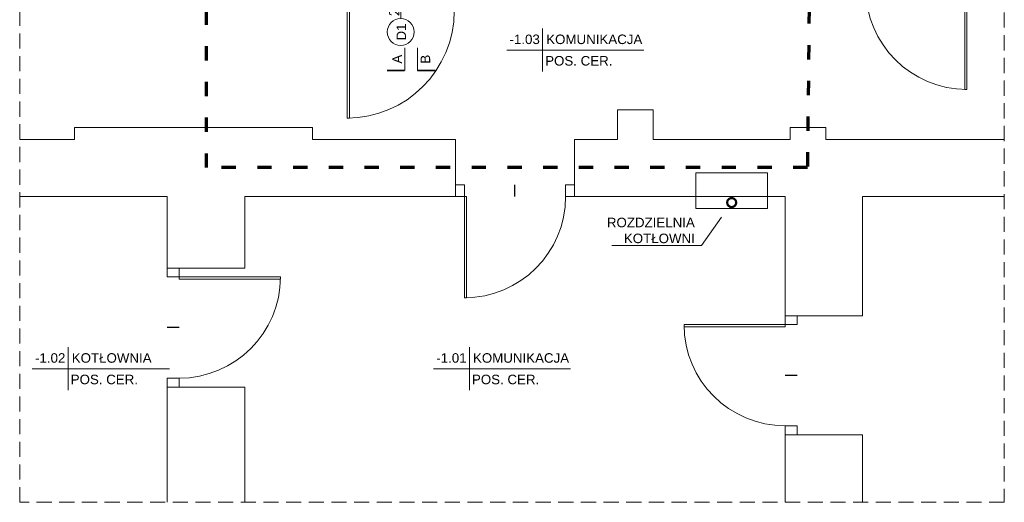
# Model space of a CAD drawing. Header units: millimetres. Extents: x 19422 to 119122, y -6876 to 97602.
# Tile 18 of 35: x 74115 to 82385, y -1054 to 2999. Entities that reach past the tile are written whole.
import ezdxf
from ezdxf import colors
from ezdxf.entities.mleader import LeaderData, LeaderLine
from ezdxf.enums import TextEntityAlignment as Align
from ezdxf.math import Vec2, Vec3

# ---------------------------------------------------------------- set-up
doc = ezdxf.new("R2010")
doc.units = ezdxf.units.MM
doc.linetypes.add('PT_IS_01_RZUT PIWNICY$0$DASHED', pattern=[19.05, 12.7, -6.35])
doc.linetypes.add('PT_IS_01_RZUT PIWNICY$0$ISO03W100', pattern=[30, 12, -18])
for name, color, linetype, lineweight, true_color in [('PT_IS_01_RZUT PIWNICY$0$0_ZAKRES_OPRACOWANIA', 7, 'PT_IS_01_RZUT PIWNICY$0$DASHED', 35, 0x01bfff), ('PT_IS_01_RZUT PIWNICY$0$IE_SYMBOLE', 7, 'Continuous', 13, 0xfe0000), ('PT_IS_01_RZUT PIWNICY$0$INW_DRZWI', 7, 'Continuous', 13, 0x838383), ('PT_IS_01_RZUT PIWNICY$0$INW_OPIS', 7, 'Continuous', 13, 0x838383), ('PT_IS_01_RZUT PIWNICY$0$INW_OPIS_TABELKI POMIESZCZEŃ', 7, 'Continuous', 5, 0x838383), ('PT_IS_01_RZUT PIWNICY$0$INW_ŚCIANY KONSTRUKCYJNE', 7, 'Continuous', 20, 0x838383), ('PT_IS_01_RZUT PIWNICY$0$PPOŻ_OPIS', 7, 'Continuous', 15, 0xcc0403)]:
    doc.layers.add(name, color=color, linetype=linetype, lineweight=lineweight, true_color=true_color)
for name, color, linetype, lineweight in [('PT_IS_01_RZUT PIWNICY$0$A_DRZWI', 3, 'Continuous', 13), ('PT_IS_01_RZUT PIWNICY$0$A_NIEWIDOCZNE', 166, 'PT_IS_01_RZUT PIWNICY$0$DASHED', 5), ('PT_IS_01_RZUT PIWNICY$0$A_OPIS_STOLARKA_DRZWIOWA', 241, 'Continuous', 13), ('S_WODA', 160, 'Continuous', 40)]:
    doc.layers.add(name, color=color, linetype=linetype, lineweight=lineweight)
doc.styles.add('PT_IS_01_RZUT PIWNICY$0$100 ARIAL', font='arial.ttf', dxfattribs={"height": 16})
doc.styles.add('PT_IS_01_RZUT PIWNICY$0$100 ROMANS', font='ROMANS.shx', dxfattribs={"width": 0.7, "height": 16})
doc.styles.add('PT_IS_01_RZUT PIWNICY$0$ARIAL', font='arial.ttf')

# ---------------------------------------------------------------- blocks, each defined once
blk = doc.blocks.new('*U233')
for points in [[(-85, 0), (-83.11, 0), (-83.11, 85), (-85, 85)], [(-85, 0), (-92.5, 0), (-92.5, -10), (-85, -10)], [(7.5, 0), (0, 0), (0, -10), (7.5, -10)]]:
    blk.add_lwpolyline(points, close=True)
blk.add_arc((-85, 0), 85, 0, 90)
at = {"layer": 'Defpoints'}
blk.add_lwpolyline([(-42.5, 0), (-42.5, -10)], dxfattribs=at)
blk = doc.blocks.new('*U234')
for points in [[(0, 0), (-1.89, 0), (-1.89, 85), (0, 85)], [(-85, 0), (-92.5, 0), (-92.5, -10), (-85, -10)], [(7.5, 0), (0, 0), (0, -10), (7.5, -10)]]:
    blk.add_lwpolyline(points, close=True)
blk.add_arc((0, 0), 85, 90, 180)
at = {"layer": 'Defpoints'}
blk.add_lwpolyline([(-42.5, 0), (-42.5, -10)], dxfattribs=at)
blk = doc.blocks.new('*U235')
for points in [[(-85, 0), (-83.11, 0), (-83.11, 85), (-85, 85)], [(-85, 0), (-92.5, 0), (-92.5, -10), (-85, -10)], [(7.5, 0), (0, 0), (0, -10), (7.5, -10)]]:
    blk.add_lwpolyline(points, close=True)
blk.add_arc((-85, 0), 85, 0, 90)
at = {"layer": 'Defpoints'}
blk.add_lwpolyline([(-42.5, 0), (-42.5, -10)], dxfattribs=at)
blk = doc.blocks.new('*U236')
for points in [[(0, 0), (-1.89, 0), (-1.89, 85), (0, 85)], [(-85, 0), (-92.5, 0), (-92.5, -10), (-85, -10)], [(7.5, 0), (0, 0), (0, -10), (7.5, -10)]]:
    blk.add_lwpolyline(points, close=True)
blk.add_arc((0, 0), 85, 90, 180)
at = {"layer": 'Defpoints'}
blk.add_lwpolyline([(-42.5, 0), (-42.5, -10)], dxfattribs=at)
blk = doc.blocks.new('PT_IS_01_RZUT PIWNICY$0$_DotSmall')
at = {"color": 0, "linetype": 'ByBlock', "const_width": 0.5}
blk.add_lwpolyline([(-0.0625, 0, 1), (0.0625, 0, 1)], format="xyb", close=True, dxfattribs=at)
blk = doc.blocks.new('*U247')
at = {"linetype": 'Continuous', "lineweight": 0}
for p, q in [((0, 36.1), (0, -36.1)), ((-60.2, 0), (170.2, 0))]:
    blk.add_line(p, q, dxfattribs=at)
at = {"style": 'PT_IS_01_RZUT PIWNICY$0$100 ARIAL'}
for tag, height, flags, p in [('KONDYGNACJA', 8, 13, (144.1, 129.7)), ('INNE', 8, 13, (144.1, 118)), ('NR', 16, 12, (-30.1, 10))]:
    blk.add_attdef(tag, text='', height=height, dxfattribs=dict(at, flags=flags)).set_placement(p, align=Align.CENTER)
at = {"style": 'PT_IS_01_RZUT PIWNICY$0$100 ARIAL', "flags": 12}
for tag, p in [('NAZW', (6.1, 10)), ('POS_001', (4.4, -26.1))]:
    blk.add_attdef(tag, p, '', height=16, dxfattribs=at)
at = {"color": 5, "style": 'PT_IS_01_RZUT PIWNICY$0$100 ARIAL', "flags": 12}
blk.add_attdef('DO_OBLICZEN', text='', height=16, dxfattribs=at).set_placement((-30.1, -25.8), align=Align.CENTER)
blk = doc.blocks.new('*U246')
at = {"linetype": 'Continuous', "lineweight": 0}
for p, q in [((0, 36.1), (0, -36.1)), ((-60.2, 0), (170.2, 0))]:
    blk.add_line(p, q, dxfattribs=at)
at = {"style": 'PT_IS_01_RZUT PIWNICY$0$100 ARIAL'}
for tag, height, flags, p in [('KONDYGNACJA', 8, 13, (144.1, 129.7)), ('INNE', 8, 13, (144.1, 118)), ('NR', 16, 12, (-30.1, 10))]:
    blk.add_attdef(tag, text='', height=height, dxfattribs=dict(at, flags=flags)).set_placement(p, align=Align.CENTER)
at = {"style": 'PT_IS_01_RZUT PIWNICY$0$100 ARIAL', "flags": 12}
for tag, p in [('NAZW', (6.1, 10)), ('POS_001', (4.4, -26.1))]:
    blk.add_attdef(tag, p, '', height=16, dxfattribs=at)
at = {"color": 5, "style": 'PT_IS_01_RZUT PIWNICY$0$100 ARIAL', "flags": 12}
blk.add_attdef('DO_OBLICZEN', text='', height=16, dxfattribs=at).set_placement((-30.1, -25.8), align=Align.CENTER)
blk = doc.blocks.new('*U248')
at = {"linetype": 'Continuous', "lineweight": 0}
for p, q in [((0, 36.1), (0, -36.1)), ((-60.2, 0), (170.2, 0))]:
    blk.add_line(p, q, dxfattribs=at)
at = {"style": 'PT_IS_01_RZUT PIWNICY$0$100 ARIAL'}
for tag, height, flags, p in [('KONDYGNACJA', 8, 13, (144.1, 129.7)), ('INNE', 8, 13, (144.1, 118)), ('NR', 16, 12, (-30.1, 10))]:
    blk.add_attdef(tag, text='', height=height, dxfattribs=dict(at, flags=flags)).set_placement(p, align=Align.CENTER)
at = {"style": 'PT_IS_01_RZUT PIWNICY$0$100 ARIAL', "flags": 12}
for tag, p in [('NAZW', (6.1, 10)), ('POS_001', (4.4, -26.1))]:
    blk.add_attdef(tag, p, '', height=16, dxfattribs=at)
at = {"color": 5, "style": 'PT_IS_01_RZUT PIWNICY$0$100 ARIAL', "flags": 12}
blk.add_attdef('DO_OBLICZEN', text='', height=16, dxfattribs=at).set_placement((-30.1, -25.8), align=Align.CENTER)
blk = doc.blocks.new('PT_IS_01_RZUT PIWNICY$0$_ZNACZNIK PRZEKROJU 2')
at = {"const_width": 3}
blk.add_lwpolyline([(0, 18.9), (29.8, 18.9)], dxfattribs=at)
for points in [[(0, -18.9), (0, 18.9)], [(0, 18.9), (0, -18.9)]]:
    blk.add_lwpolyline(points)
at = {"style": 'PT_IS_01_RZUT PIWNICY$0$100 ARIAL'}
blk.add_attdef('PRZEKRÓJ', text='', height=16, rotation=90, dxfattribs=at).set_placement((0, 0), align=Align.BOTTOM_CENTER)
blk = doc.blocks.new('PT_IS_01_RZUT PIWNICY$0$_ZNACZNIK PRZEKROJU')
at = {"const_width": 3}
blk.add_lwpolyline([(0, 18.9), (-29.8, 18.9)], dxfattribs=at)
for points in [[(0, -18.9), (0, 18.9)], [(0, 18.9), (0, -18.9)]]:
    blk.add_lwpolyline(points)
at = {"style": 'PT_IS_01_RZUT PIWNICY$0$100 ARIAL'}
blk.add_attdef('PRZEKRÓJ', text='', height=16, rotation=90, dxfattribs=at).set_placement((0, 0), align=Align.BOTTOM_CENTER)
blk = doc.blocks.new('*U242')
for points in [[(0, 0), (-2, 0), (-2, 90), (0, 90)], [(-90, 0), (-95, 0), (-95, -10), (-90, -10)], [(5, 0), (0, 0), (0, -10), (5, -10)]]:
    blk.add_lwpolyline(points, close=True)
blk.add_arc((0, 0), 90, 90, 180)
at = {"layer": 'PT_IS_01_RZUT PIWNICY$0$A_OPIS_STOLARKA_DRZWIOWA'}
blk.add_lwpolyline([(-45, 6.5), (-45, -17.5)], dxfattribs=at)
blk.add_circle((-45, 17.75), 11.25, dxfattribs=at)
at = {"layer": 'PT_IS_01_RZUT PIWNICY$0$A_OPIS_STOLARKA_DRZWIOWA', "style": 'PT_IS_01_RZUT PIWNICY$0$100 ARIAL'}
blk.add_attdef('KIERUNEK', text='', height=5, rotation=270, dxfattribs=at).set_placement((-56.25, 17.75), align=Align.BOTTOM_CENTER)
blk.add_attdef('SYMBOL', text='', height=8, rotation=270, dxfattribs=at).set_placement((-45.5, 17.75), align=Align.MIDDLE_CENTER)
at = {"layer": 'PT_IS_01_RZUT PIWNICY$0$A_OPIS_STOLARKA_DRZWIOWA', "style": 'PT_IS_01_RZUT PIWNICY$0$100 ROMANS', "flags": 12}
for tag, p in [('SZER', (-50.5, -5.5)), ('WYS', (-39.5, -5.5))]:
    blk.add_attdef(tag, text='', height=8, rotation=90, dxfattribs=at).set_placement(p, align=Align.MIDDLE_CENTER)
at = {"layer": 'PT_IS_01_RZUT PIWNICY$0$A_OPIS_STOLARKA_DRZWIOWA', "style": 'PT_IS_01_RZUT PIWNICY$0$100 ARIAL'}
blk.add_attdef('KLASA', text='', height=8, dxfattribs=at).set_placement((-46.03, -22.95), align=Align.MIDDLE_CENTER)
blk = doc.blocks.new('PT_IS_01_RZUT PIWNICY')
at = {"layer": 'PT_IS_01_RZUT PIWNICY$0$0_ZAKRES_OPRACOWANIA', "linetype": 'PT_IS_01_RZUT PIWNICY$0$ISO03W100', "lineweight": 70}
blk.add_lwpolyline([(3724.46, 551.59), (3724.46, 1207.41), (3854.52, 1207.41), (3854.52, 1310.89), (4049.91, 1310.89), (4049.91, 1194.47), (4236.11, 1194.47), (4229.22, 551.59), (3724.46, 551.59)], dxfattribs=at)
at = {"layer": 'PT_IS_01_RZUT PIWNICY$0$A_NIEWIDOCZNE'}
blk.add_lwpolyline([(3567.59, 1462.89), (4394.59, 1462.89), (4394.59, 270.54), (3567.59, 270.54)], close=True, dxfattribs=at)
at = {"layer": 'PT_IS_01_RZUT PIWNICY$0$IE_SYMBOLE'}
blk.add_lwpolyline([(4195.59, 547.25), (4135.59, 547.25), (4135.59, 517.25), (4195.59, 517.25)], close=True, dxfattribs=at)
at = {"layer": 'PT_IS_01_RZUT PIWNICY$0$INW_ŚCIANY KONSTRUKCYJNE'}
for p, q in [((4386.53, 575.25), (4394.59, 575.25)), ((4386.53, 527.25), (4394.59, 527.25)), ((3691.59, 367.25), (3691.59, 270.54)), ((3756.59, 367.25), (3756.59, 270.54)), ((4210.59, 327.25), (4210.59, 270.54)), ((4275.59, 327.25), (4275.59, 270.54))]:
    blk.add_line(p, q, dxfattribs=at)
for points in [[(4386.53, 527.25), (4275.59, 527.25), (4275.59, 427.25), (4210.59, 427.25), (4210.59, 527.25), (4033.59, 527.25), (4033.59, 575.25), (4069.59, 575.25), (4069.59, 600.25), (4099.59, 600.25), (4099.59, 575.25), (4214.59, 575.25), (4214.59, 585.25), (4244.59, 585.25), (4244.59, 575.25), (4386.53, 575.25)], [(3567.59, 575.25), (3613.59, 575.25), (3613.59, 585.25), (3813.59, 585.25), (3813.59, 575.25), (3933.59, 575.25)], [(3933.59, 575.25), (3933.59, 527.25), (3756.59, 527.25), (3756.59, 467.25), (3691.59, 467.25), (3691.59, 527.25), (3567.59, 527.25)], [(3691.59, 270.88), (3691.59, 367.25), (3756.59, 367.25), (3756.59, 270.88)], [(4275.59, 270.88), (4275.59, 327.25), (4210.59, 327.25), (4210.59, 270.88)]]:
    blk.add_lwpolyline(points, dxfattribs=at)
at = {"layer": 'PT_IS_01_RZUT PIWNICY$0$A_DRZWI'}
ref = blk.add_blockref('*U242', (3842.59, 683.25), dxfattribs=dict(at, rotation=180))
ref.add_attrib('SZER', '90', dxfattribs={"layer": 'PT_IS_01_RZUT PIWNICY$0$A_OPIS_STOLARKA_DRZWIOWA', "height": 8, "rotation": 90, "style": 'PT_IS_01_RZUT PIWNICY$0$100 ROMANS'}).set_placement((3893.09, 688.75), align=Align.MIDDLE_CENTER)
ref.add_attrib('WYS', '200', dxfattribs={"layer": 'PT_IS_01_RZUT PIWNICY$0$A_OPIS_STOLARKA_DRZWIOWA', "height": 8, "rotation": 90, "style": 'PT_IS_01_RZUT PIWNICY$0$100 ROMANS'}).set_placement((3882.09, 688.75), align=Align.MIDDLE_CENTER)
ref.add_attrib('KLASA', 'EI60', dxfattribs={"layer": 'PT_IS_01_RZUT PIWNICY$0$PPOŻ_OPIS', "height": 8, "style": 'PT_IS_01_RZUT PIWNICY$0$100 ARIAL'}).set_placement((3888.62, 706.19), align=Align.MIDDLE_CENTER)
ref.add_attrib('SYMBOL', 'D1', dxfattribs={"layer": 'PT_IS_01_RZUT PIWNICY$0$A_OPIS_STOLARKA_DRZWIOWA', "height": 8, "rotation": 90, "style": 'PT_IS_01_RZUT PIWNICY$0$100 ARIAL'}).set_placement((3888.09, 665.5), align=Align.MIDDLE_CENTER)
at = {"layer": 'PT_IS_01_RZUT PIWNICY$0$INW_DRZWI'}
for name, p, rotation in [('*U235', (4278.23, 702.2), 180), ('*U236', (3941.09, 527.25), 180), ('*U233', (3701.59, 374.75), 270), ('*U234', (4210.59, 419.75), 89.99999999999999)]:
    blk.add_blockref(name, p, dxfattribs=dict(at, rotation=rotation))
at = {"layer": 'PT_IS_01_RZUT PIWNICY$0$INW_OPIS'}
ref = blk.add_blockref('PT_IS_01_RZUT PIWNICY$0$_ZNACZNIK PRZEKROJU', (3891.05, 642.68), dxfattribs=dict(at, xscale=-0.5, yscale=0.4999999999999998, zscale=0.5, rotation=180))
ref.add_attrib('PRZEKRÓJ', 'A', dxfattribs={"layer": '0', "height": 8, "rotation": 90, "style": 'PT_IS_01_RZUT PIWNICY$0$100 ARIAL'}).set_placement((3891.05, 642.68), align=Align.BOTTOM_CENTER)
ref = blk.add_blockref('PT_IS_01_RZUT PIWNICY$0$_ZNACZNIK PRZEKROJU 2', (3901.68, 642.68), dxfattribs=dict(at, xscale=-0.5, yscale=0.5, zscale=0.5, rotation=180))
ref.add_attrib('PRZEKRÓJ', 'B', dxfattribs={"layer": '0', "height": 8, "rotation": 90, "style": 'PT_IS_01_RZUT PIWNICY$0$100 ARIAL'}).set_placement((3914.77, 642.68), align=Align.BOTTOM_CENTER)
at = {"layer": 'PT_IS_01_RZUT PIWNICY$0$INW_OPIS_TABELKI POMIESZCZEŃ'}
ref = blk.add_blockref('*U248', (4006.76, 650.37), dxfattribs=dict(at, xscale=0.5, yscale=0.5, zscale=0.5))
ref.add_attrib('NR', '-1.03', dxfattribs={"layer": '0', "height": 8, "style": 'PT_IS_01_RZUT PIWNICY$0$100 ARIAL'}).set_placement((3991.72, 655.35), align=Align.CENTER)
ref.add_attrib('NAZW', 'KOMUNIKACJA', (4009.83, 655.35), dxfattribs={"layer": '0', "height": 8, "style": 'PT_IS_01_RZUT PIWNICY$0$100 ARIAL'})
ref.add_attrib('POS_001', 'POS. CER.', (4008.95, 637.31), dxfattribs={"layer": '0', "height": 8, "style": 'PT_IS_01_RZUT PIWNICY$0$100 ARIAL'})
ref = blk.add_blockref('*U247', (3608.25, 382.76), dxfattribs=dict(at, xscale=0.5, yscale=0.5, zscale=0.5))
ref.add_attrib('NR', '-1.02', dxfattribs={"layer": '0', "height": 8, "style": 'PT_IS_01_RZUT PIWNICY$0$100 ARIAL'}).set_placement((3593.21, 387.75), align=Align.CENTER)
ref.add_attrib('NAZW', 'KOTŁOWNIA', (3611.32, 387.75), dxfattribs={"layer": '0', "height": 8, "style": 'PT_IS_01_RZUT PIWNICY$0$100 ARIAL'})
ref.add_attrib('POS_001', 'POS. CER.', (3610.44, 369.7), dxfattribs={"layer": '0', "height": 8, "style": 'PT_IS_01_RZUT PIWNICY$0$100 ARIAL'})
ref = blk.add_blockref('*U246', (3945.25, 382.76), dxfattribs=dict(at, xscale=0.5, yscale=0.5, zscale=0.5))
ref.add_attrib('NR', '-1.01', dxfattribs={"layer": '0', "height": 8, "style": 'PT_IS_01_RZUT PIWNICY$0$100 ARIAL'}).set_placement((3930.21, 387.75), align=Align.CENTER)
ref.add_attrib('NAZW', 'KOMUNIKACJA', (3948.32, 387.75), dxfattribs={"layer": '0', "height": 8, "style": 'PT_IS_01_RZUT PIWNICY$0$100 ARIAL'})
ref.add_attrib('POS_001', 'POS. CER.', (3947.45, 369.7), dxfattribs={"layer": '0', "height": 8, "style": 'PT_IS_01_RZUT PIWNICY$0$100 ARIAL'})
at = {"layer": 'PT_IS_01_RZUT PIWNICY$0$IE_SYMBOLE', "style": 'PT_IS_01_RZUT PIWNICY$0$ARIAL', "flags": 12}
for tag, p in [('PIR', (6294.74, 6824.61)), ('O', (6258.04, 6679.36, 0)), ('KE', (6258.57, 6606.37))]:
    blk.add_attdef(tag, text='', height=15.08, dxfattribs=at).set_placement(p, align=Align.CENTER)
at = {"layer": 'PT_IS_01_RZUT PIWNICY$0$INW_OPIS'}
ml = blk.add_multileader_mtext('Standard', dxfattribs=at)
ml.set_content('ROZDZIELNIA\\PKOTŁOWNI', color=256, style='PT_IS_01_RZUT PIWNICY$0$100 ARIAL')
ml.set_leader_properties(color=256, linetype='ByLayer', lineweight=-1)
ml.set_arrow_properties(name='PT_IS_01_RZUT PIWNICY$0$_DotSmall')
ml.build(insert=Vec2(0, 0))
ml.multileader.update_dxf_attribs({"text_left_attachment_type": 5, "text_right_attachment_type": 5, "text_top_attachment_type": 0, "text_bottom_attachment_type": 0, "dogleg_length": 1, "arrow_head_size": 15})
ctx = ml.context
ctx.base_point, ctx.char_height, ctx.arrow_head_size, ctx.landing_gap_size, ctx.plane_origin, ctx.plane_x_axis = Vec3(4056.68, 497.91), 8, 15, 5, Vec3(4266.97, 547.18), Vec3(-1, 0)
ctx.left_attachment, ctx.right_attachment, ctx.text_align_type, ctx.attachment_type = 5, 5, 2, 2
notes = []
notes.append((ctx, [(0, (1, 1, 0), (4140.15, 486.3), (-1, 0), 0.5, [(0, [(4165.59, 522.25)], 256, [])])]))
ctx.mtext.insert, ctx.mtext.alignment, ctx.mtext.flow_direction = Vec3(4134.65, 509.51), 3, 5
for ctx, leaders in notes:
    for number, flags, end, landing, length, lines in leaders:
        leader = LeaderData()
        leader.index, (leader.has_last_leader_line, leader.has_dogleg_vector, leader.attachment_direction) = number, flags
        leader.last_leader_point, leader.dogleg_vector, leader.dogleg_length = Vec3(end), Vec3(landing), length
        for number, points, colour, breaks in lines:
            line = LeaderLine()
            line.index, line.vertices, line.color, line.breaks = number, Vec3.list(points), colors.encode_raw_color(colour), breaks
            leader.lines.append(line)
        ctx.leaders.append(leader)

msp = doc.modelspace()

# ---------------------------------------------------------------- block references
at = {"layer": 'S_WODA', "xscale": 10, "yscale": 10, "zscale": 10}
msp.add_blockref('PT_IS_01_RZUT PIWNICY', (38438.7, -3759.7), dxfattribs=at)

doc.saveas('drawing.dxf')
